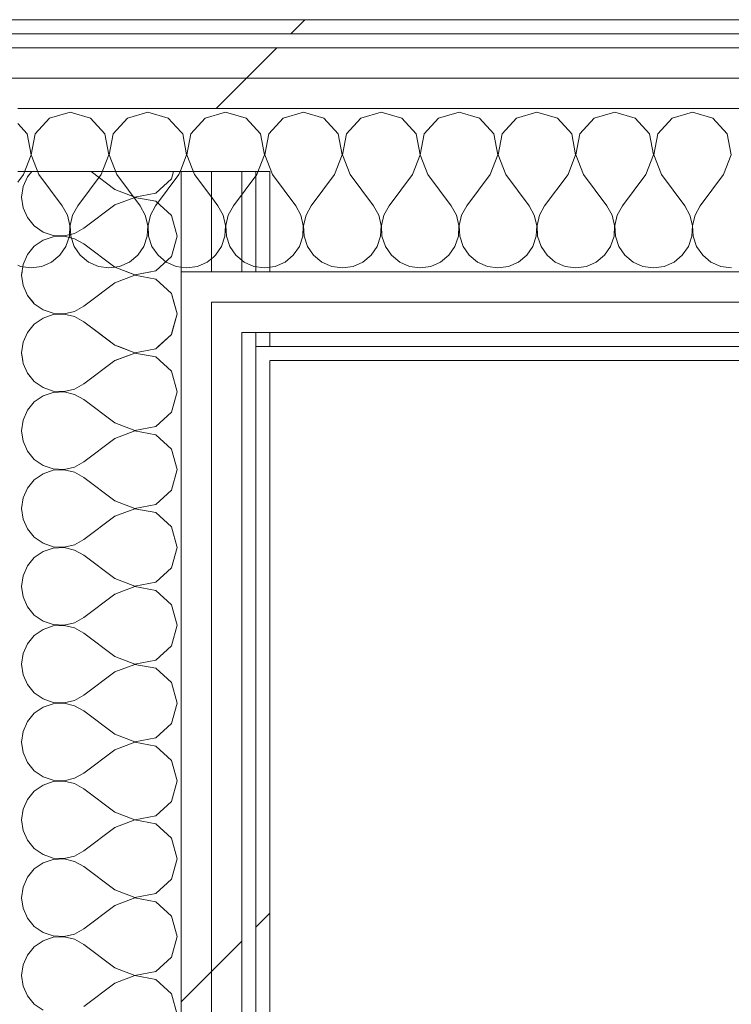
# Model space of a CAD drawing. Header units: millimetres. Extents: x -28277 to 305935, y -19284 to 4746.
# Tile 244 of 256: x 187093 to 187398, y -12346 to -11924. Entities that reach past the tile are written whole.
import ezdxf

# ---------------------------------------------------------------- set-up
doc = ezdxf.new("R2010")
doc.units = ezdxf.units.MM
doc.header["$MEASUREMENT"] = 0
doc.linetypes.add('Wipeout_Contour', pattern=[1000, 0, -1000])
doc.layers.add('Nuevo_08_E_Envans secs', color=7, linetype='Continuous')
doc.layers.add('Nuevo_08_E_Envans secs_Pluma_Nº__1', color=7, linetype='Continuous', lineweight=5)
for name, color, linetype, lineweight, true_color in [('Nuevo_08_E_Envans secs_Pluma_Nº__102', 7, 'Continuous', 5, 0xcccccc), ('Nuevo_08_E_Envans secs_Pluma_Nº__171', 171, 'Continuous', 13, 0xaaaaff), ('Nuevo_08_E_Envans secs_Pluma_Nº__177', 7, 'Continuous', 15, 0xf7e046)]:
    doc.layers.add(name, color=color, linetype=linetype, lineweight=lineweight, true_color=true_color)
pattern_1 = [(45, (184431.64, 0), (-367.696, 367.696), [390, -130]), (45, (184431.64, 367.7), (-367.696, 367.696), [390, -130])]

# ---------------------------------------------------------------- blocks, each defined once
blk = doc.blocks.new('*X324', base_point=(184431.64, 0))
at = {"layer": 'Nuevo_08_E_Envans secs_Pluma_Nº__102', "color": 254, "linetype": 'Continuous', "lineweight": 5, "true_color": 0xcccccc}
for p, q in [((187094.41, -12031.98), (187094.22, -12033.33)), ((187094.22, -12033.33), (187094.86, -12037.89)), ((187142.73, -12033.4), (187134.22, -12036.67)), ((187139.37, -12031.98), (187142.73, -12033.27)), ((187142.73, -12033.27), (187149.55, -12031.98)), ((187151.68, -12035.09), (187142.73, -12033.4)), ((187094.86, -12037.89), (187096.71, -12042.1)), ((187134.22, -12036.67), (187123.14, -12044.98)), ((187158.4, -12041.24), (187151.68, -12035.09)), ((187096.71, -12042.1), (187099.1, -12044.98)), ((187159.46, -12044.98), (187158.4, -12041.24))]:
    blk.add_line(p, q, dxfattribs=at)
blk = doc.blocks.new('*X325', base_point=(184431.64, 0))
at = {"layer": 'Nuevo_08_E_Envans secs_Pluma_Nº__102', "color": 254, "linetype": 'Continuous', "lineweight": 5, "true_color": 0xcccccc}
for p, q in [((187099.1, -12044.98), (187099.65, -12045.64)), ((187099.65, -12045.64), (187103.44, -12048.24)), ((187116.87, -12048.89), (187120.89, -12046.67)), ((187123.14, -12044.98), (187120.89, -12046.67)), ((187160.89, -12050), (187159.46, -12044.98)), ((187103.44, -12051.76), (187099.65, -12054.36)), ((187103.44, -12048.24), (187107.79, -12049.71)), ((187107.79, -12050.29), (187103.44, -12051.76)), ((187107.79, -12049.71), (187112.39, -12049.93)), ((187112.39, -12050.07), (187107.79, -12050.29)), ((187112.39, -12049.93), (187116.87, -12048.89)), ((187116.87, -12051.11), (187112.39, -12050.07)), ((187120.89, -12053.33), (187116.87, -12051.11)), ((187158.62, -12057.98), (187160.89, -12050)), ((187099.65, -12054.36), (187096.71, -12057.9)), ((187127.08, -12057.98), (187120.89, -12053.33)), ((187096.71, -12057.9), (187096.68, -12057.98))]:
    blk.add_line(p, q, dxfattribs=at)
blk = doc.blocks.new('*X326', base_point=(184431.64, 0))
at = {"layer": 'Nuevo_08_E_Envans secs_Pluma_Nº__102', "color": 254, "linetype": 'Continuous', "lineweight": 5, "true_color": 0xcccccc}
for p, q in [((187096.68, -12057.98), (187094.86, -12062.11)), ((187134.22, -12063.33), (187127.08, -12057.98)), ((187152.7, -12063.98), (187158.4, -12058.76)), ((187158.4, -12058.76), (187158.62, -12057.98)), ((187094.86, -12062.11), (187094.6, -12063.98)), ((187134.22, -12063.33), (187135.9, -12063.98))]:
    blk.add_line(p, q, dxfattribs=at)
blk = doc.blocks.new('*X327', base_point=(184431.64, 0))
at = {"layer": 'Nuevo_08_E_Envans secs_Pluma_Nº__102', "color": 254, "linetype": 'Continuous', "lineweight": 5, "true_color": 0xcccccc}
for p, q in [((187094.6, -12063.98), (187094.22, -12066.67)), ((187135.9, -12063.98), (187142.73, -12066.6)), ((187151.68, -12064.91), (187152.7, -12063.98)), ((187094.22, -12066.67), (187094.68, -12069.98)), ((187142.73, -12066.73), (187134.29, -12069.98)), ((187142.73, -12066.6), (187151.68, -12064.91)), ((187151.68, -12068.43), (187142.73, -12066.73)), ((187153.37, -12069.98), (187151.68, -12068.43))]:
    blk.add_line(p, q, dxfattribs=at)
blk = doc.blocks.new('*X329', base_point=(184431.64, 0))
at = {"layer": 'Nuevo_08_E_Envans secs_Pluma_Nº__102', "color": 254, "linetype": 'Continuous', "lineweight": 5, "true_color": 0xcccccc}
for p, q in [((187096.71, -11991.24), (187094.86, -11995.45)), ((187098.59, -11988.98), (187096.71, -11991.24)), ((187134.22, -11996.67), (187123.97, -11988.98)), ((187151.68, -11998.24), (187158.4, -11992.1)), ((187158.4, -11992.1), (187159.29, -11988.98)), ((187094.86, -11995.45), (187094.22, -12000)), ((187134.22, -11996.67), (187142.73, -11999.93)), ((187094.22, -12000), (187094.86, -12004.55)), ((187142.73, -12000.07), (187134.22, -12003.33)), ((187142.73, -11999.93), (187151.68, -11998.24)), ((187151.68, -12001.76), (187142.73, -12000.07)), ((187094.86, -12004.55), (187096.71, -12008.76)), ((187134.22, -12003.33), (187120.89, -12013.33)), ((187158.4, -12007.9), (187151.68, -12001.76)), ((187096.71, -12008.76), (187099.65, -12012.3)), ((187160.89, -12016.67), (187158.4, -12007.9)), ((187099.65, -12012.3), (187103.44, -12014.91)), ((187116.87, -12015.56), (187120.89, -12013.33)), ((187103.44, -12014.91), (187107.79, -12016.38)), ((187107.79, -12016.96), (187103.44, -12018.43)), ((187107.79, -12016.38), (187112.39, -12016.6)), ((187112.39, -12016.73), (187107.79, -12016.96)), ((187112.39, -12016.6), (187116.87, -12015.56)), ((187116.87, -12017.77), (187112.39, -12016.73)), ((187120.89, -12020), (187116.87, -12017.77)), ((187158.4, -12025.43), (187160.89, -12016.67)), ((187099.65, -12021.03), (187096.71, -12024.57)), ((187103.44, -12018.43), (187099.65, -12021.03)), ((187134.22, -12030), (187120.89, -12020)), ((187096.71, -12024.57), (187094.86, -12028.78)), ((187151.68, -12031.57), (187158.4, -12025.43)), ((187094.86, -12028.78), (187094.22, -12033.33)), ((187134.22, -12030), (187142.73, -12033.27)), ((187094.22, -12033.33), (187094.86, -12037.89)), ((187142.73, -12033.4), (187134.22, -12036.67)), ((187142.73, -12033.27), (187151.68, -12031.57)), ((187151.68, -12035.09), (187142.73, -12033.4)), ((187094.86, -12037.89), (187096.71, -12042.1)), ((187134.22, -12036.67), (187120.89, -12046.67)), ((187158.4, -12041.24), (187151.68, -12035.09)), ((187096.71, -12042.1), (187099.65, -12045.64)), ((187160.89, -12050), (187158.4, -12041.24)), ((187099.65, -12045.64), (187103.44, -12048.24)), ((187116.87, -12048.89), (187120.89, -12046.67)), ((187103.44, -12051.76), (187099.65, -12054.36)), ((187103.44, -12048.24), (187107.79, -12049.71)), ((187107.79, -12050.29), (187103.44, -12051.76)), ((187107.79, -12049.71), (187112.39, -12049.93)), ((187112.39, -12050.07), (187107.79, -12050.29)), ((187112.39, -12049.93), (187116.87, -12048.89)), ((187116.87, -12051.11), (187112.39, -12050.07)), ((187120.89, -12053.33), (187116.87, -12051.11)), ((187158.4, -12058.76), (187160.89, -12050)), ((187099.65, -12054.36), (187096.71, -12057.9)), ((187134.22, -12063.33), (187120.89, -12053.33)), ((187096.71, -12057.9), (187094.86, -12062.11)), ((187151.68, -12064.91), (187158.4, -12058.76)), ((187094.86, -12062.11), (187094.22, -12066.67)), ((187134.22, -12063.33), (187142.73, -12066.6)), ((187094.22, -12066.67), (187094.86, -12071.22)), ((187142.73, -12066.73), (187134.22, -12070)), ((187142.73, -12066.6), (187151.68, -12064.91)), ((187151.68, -12068.43), (187142.73, -12066.73)), ((187158.4, -12074.57), (187151.68, -12068.43)), ((187094.86, -12071.22), (187096.71, -12075.43)), ((187134.22, -12070), (187120.89, -12080)), ((187096.71, -12075.43), (187099.65, -12078.97)), ((187160.89, -12083.33), (187158.4, -12074.57)), ((187099.65, -12078.97), (187103.44, -12081.57)), ((187116.87, -12082.23), (187120.89, -12080)), ((187103.44, -12085.09), (187099.65, -12087.7)), ((187103.44, -12081.57), (187107.79, -12083.04)), ((187107.79, -12083.62), (187103.44, -12085.09)), ((187107.79, -12083.04), (187112.39, -12083.27)), ((187112.39, -12083.4), (187107.79, -12083.62)), ((187112.39, -12083.27), (187116.87, -12082.23)), ((187116.87, -12084.44), (187112.39, -12083.4)), ((187120.89, -12086.67), (187116.87, -12084.44)), ((187158.4, -12092.1), (187160.89, -12083.33)), ((187099.65, -12087.7), (187096.71, -12091.24)), ((187134.22, -12096.67), (187120.89, -12086.67)), ((187096.71, -12091.24), (187094.86, -12095.45)), ((187151.68, -12098.24), (187158.4, -12092.1)), ((187094.86, -12095.45), (187094.22, -12100)), ((187134.22, -12096.67), (187142.73, -12099.93)), ((187142.73, -12099.93), (187151.68, -12098.24)), ((187094.22, -12100), (187094.86, -12104.55)), ((187142.73, -12100.07), (187134.22, -12103.33)), ((187151.68, -12101.76), (187142.73, -12100.07)), ((187158.4, -12107.9), (187151.68, -12101.76)), ((187094.86, -12104.55), (187096.71, -12108.76)), ((187134.22, -12103.33), (187120.89, -12113.33)), ((187096.71, -12108.76), (187099.65, -12112.3)), ((187160.89, -12116.67), (187158.4, -12107.9)), ((187099.65, -12112.3), (187103.44, -12114.91)), ((187103.44, -12114.91), (187107.79, -12116.38)), ((187116.87, -12115.56), (187120.89, -12113.33)), ((187103.44, -12118.43), (187099.65, -12121.03)), ((187107.79, -12116.96), (187103.44, -12118.43)), ((187107.79, -12116.38), (187112.39, -12116.6)), ((187112.39, -12116.73), (187107.79, -12116.96)), ((187112.39, -12116.6), (187116.87, -12115.56)), ((187116.87, -12117.77), (187112.39, -12116.73)), ((187120.89, -12120), (187116.87, -12117.77)), ((187158.4, -12125.43), (187160.89, -12116.67)), ((187099.65, -12121.03), (187096.71, -12124.57)), ((187134.22, -12130), (187120.89, -12120)), ((187096.71, -12124.57), (187094.86, -12128.78)), ((187151.68, -12131.57), (187158.4, -12125.43)), ((187094.86, -12128.78), (187094.22, -12133.33)), ((187134.22, -12130), (187142.73, -12133.27)), ((187142.73, -12133.27), (187151.68, -12131.57)), ((187094.22, -12133.33), (187094.86, -12137.89)), ((187142.73, -12133.4), (187134.22, -12136.67)), ((187151.68, -12135.09), (187142.73, -12133.4)), ((187158.4, -12141.24), (187151.68, -12135.09)), ((187094.86, -12137.89), (187096.71, -12142.1)), ((187134.22, -12136.67), (187120.89, -12146.67)), ((187096.71, -12142.1), (187099.65, -12145.64)), ((187160.89, -12150), (187158.4, -12141.24)), ((187099.65, -12145.64), (187103.44, -12148.24)), ((187103.44, -12148.24), (187107.79, -12149.71)), ((187112.39, -12149.93), (187116.87, -12148.89)), ((187116.87, -12148.89), (187120.89, -12146.67)), ((187103.44, -12151.76), (187099.65, -12154.36)), ((187107.79, -12150.29), (187103.44, -12151.76)), ((187107.79, -12149.71), (187112.39, -12149.93)), ((187112.39, -12150.07), (187107.79, -12150.29)), ((187116.87, -12151.11), (187112.39, -12150.07)), ((187120.89, -12153.33), (187116.87, -12151.11)), ((187158.4, -12158.76), (187160.89, -12150)), ((187099.65, -12154.36), (187096.71, -12157.9)), ((187134.22, -12163.33), (187120.89, -12153.33)), ((187096.71, -12157.9), (187094.86, -12162.11)), ((187151.68, -12164.91), (187158.4, -12158.76)), ((187094.86, -12162.11), (187094.22, -12166.67)), ((187134.22, -12163.33), (187142.73, -12166.6)), ((187142.73, -12166.6), (187151.68, -12164.91)), ((187094.22, -12166.67), (187094.86, -12171.22)), ((187134.22, -12170), (187120.89, -12180)), ((187142.73, -12166.73), (187134.22, -12170)), ((187151.68, -12168.43), (187142.73, -12166.73)), ((187158.4, -12174.57), (187151.68, -12168.43)), ((187094.86, -12171.22), (187096.71, -12175.43)), ((187096.71, -12175.43), (187099.65, -12178.97)), ((187160.89, -12183.33), (187158.4, -12174.57)), ((187099.65, -12178.97), (187103.44, -12181.57)), ((187103.44, -12181.57), (187107.79, -12183.04)), ((187112.39, -12183.27), (187116.87, -12182.23)), ((187116.87, -12182.23), (187120.89, -12180)), ((187103.44, -12185.09), (187099.65, -12187.7)), ((187107.79, -12183.62), (187103.44, -12185.09)), ((187107.79, -12183.04), (187112.39, -12183.27)), ((187112.39, -12183.4), (187107.79, -12183.62)), ((187116.87, -12184.44), (187112.39, -12183.4)), ((187120.89, -12186.67), (187116.87, -12184.44)), ((187134.22, -12196.67), (187120.89, -12186.67)), ((187158.4, -12192.1), (187160.89, -12183.33)), ((187099.65, -12187.7), (187096.71, -12191.24)), ((187096.71, -12191.24), (187094.86, -12195.45)), ((187151.68, -12198.24), (187158.4, -12192.1)), ((187094.86, -12195.45), (187094.22, -12200)), ((187134.22, -12196.67), (187142.73, -12199.93)), ((187142.73, -12199.93), (187151.68, -12198.24)), ((187094.22, -12200), (187094.86, -12204.55)), ((187134.22, -12203.33), (187120.89, -12213.33)), ((187142.73, -12200.07), (187134.22, -12203.33)), ((187151.68, -12201.76), (187142.73, -12200.07)), ((187158.4, -12207.9), (187151.68, -12201.76)), ((187094.86, -12204.55), (187096.71, -12208.76)), ((187160.89, -12216.67), (187158.4, -12207.9)), ((187096.71, -12208.76), (187099.65, -12212.3)), ((187099.65, -12212.3), (187103.44, -12214.91)), ((187103.44, -12214.91), (187107.79, -12216.38)), ((187107.79, -12216.38), (187112.39, -12216.6)), ((187112.39, -12216.6), (187116.87, -12215.56)), ((187116.87, -12215.56), (187120.89, -12213.33)), ((187103.44, -12218.43), (187099.65, -12221.03)), ((187107.79, -12216.96), (187103.44, -12218.43)), ((187112.39, -12216.73), (187107.79, -12216.96)), ((187116.87, -12217.77), (187112.39, -12216.73)), ((187120.89, -12220), (187116.87, -12217.77)), ((187134.22, -12230), (187120.89, -12220)), ((187158.4, -12225.43), (187160.89, -12216.67)), ((187096.71, -12224.57), (187094.86, -12228.78)), ((187099.65, -12221.03), (187096.71, -12224.57)), ((187094.86, -12228.78), (187094.22, -12233.33)), ((187151.68, -12231.57), (187158.4, -12225.43)), ((187134.22, -12230), (187142.73, -12233.27)), ((187142.73, -12233.27), (187151.68, -12231.57)), ((187094.22, -12233.33), (187094.86, -12237.89)), ((187134.22, -12236.67), (187120.89, -12246.67)), ((187142.73, -12233.4), (187134.22, -12236.67)), ((187151.68, -12235.09), (187142.73, -12233.4)), ((187158.4, -12241.24), (187151.68, -12235.09)), ((187094.86, -12237.89), (187096.71, -12242.1)), ((187160.89, -12250), (187158.4, -12241.24)), ((187096.71, -12242.1), (187099.65, -12245.64)), ((187099.65, -12245.64), (187103.44, -12248.24)), ((187103.44, -12248.24), (187107.79, -12249.71)), ((187107.79, -12249.71), (187112.39, -12249.93)), ((187112.39, -12250.07), (187107.79, -12250.29)), ((187112.39, -12249.93), (187116.87, -12248.89)), ((187116.87, -12251.11), (187112.39, -12250.07)), ((187116.87, -12248.89), (187120.89, -12246.67)), ((187158.4, -12258.76), (187160.89, -12250)), ((187103.44, -12251.76), (187099.65, -12254.36)), ((187107.79, -12250.29), (187103.44, -12251.76)), ((187120.89, -12253.33), (187116.87, -12251.11)), ((187134.22, -12263.33), (187120.89, -12253.33)), ((187096.71, -12257.9), (187094.86, -12262.11)), ((187099.65, -12254.36), (187096.71, -12257.9)), ((187094.86, -12262.11), (187094.22, -12266.67)), ((187151.68, -12264.91), (187158.4, -12258.76)), ((187094.22, -12266.67), (187094.86, -12271.22)), ((187134.22, -12263.33), (187142.73, -12266.6)), ((187142.73, -12266.73), (187134.22, -12270)), ((187142.73, -12266.6), (187151.68, -12264.91)), ((187151.68, -12268.43), (187142.73, -12266.73)), ((187134.22, -12270), (187120.89, -12280)), ((187158.4, -12274.57), (187151.68, -12268.43)), ((187094.86, -12271.22), (187096.71, -12275.43)), ((187096.71, -12275.43), (187099.65, -12278.97)), ((187160.89, -12283.33), (187158.4, -12274.57)), ((187099.65, -12278.97), (187103.44, -12281.57)), ((187103.44, -12281.57), (187107.79, -12283.04)), ((187107.79, -12283.62), (187103.44, -12285.09)), ((187107.79, -12283.04), (187112.39, -12283.27)), ((187112.39, -12283.4), (187107.79, -12283.62)), ((187112.39, -12283.27), (187116.87, -12282.23)), ((187116.87, -12284.44), (187112.39, -12283.4)), ((187116.87, -12282.23), (187120.89, -12280)), ((187158.4, -12292.1), (187160.89, -12283.33)), ((187099.65, -12287.7), (187096.71, -12291.24)), ((187103.44, -12285.09), (187099.65, -12287.7)), ((187120.89, -12286.67), (187116.87, -12284.44)), ((187134.22, -12296.67), (187120.89, -12286.67)), ((187096.71, -12291.24), (187094.86, -12295.45)), ((187151.68, -12298.24), (187158.4, -12292.1)), ((187094.86, -12295.45), (187094.22, -12300)), ((187094.22, -12300), (187094.86, -12304.55)), ((187134.22, -12296.67), (187142.73, -12299.93)), ((187142.73, -12300.07), (187134.22, -12303.33)), ((187142.73, -12299.93), (187151.68, -12298.24)), ((187151.68, -12301.76), (187142.73, -12300.07)), ((187094.86, -12304.55), (187096.71, -12308.76)), ((187134.22, -12303.33), (187120.89, -12313.33)), ((187158.4, -12307.9), (187151.68, -12301.76)), ((187096.71, -12308.76), (187099.65, -12312.3)), ((187160.89, -12316.67), (187158.4, -12307.9)), ((187099.65, -12312.3), (187103.44, -12314.91)), ((187116.87, -12315.56), (187120.89, -12313.33)), ((187103.44, -12314.91), (187107.79, -12316.38)), ((187107.79, -12316.96), (187103.44, -12318.43)), ((187107.79, -12316.38), (187112.39, -12316.6)), ((187112.39, -12316.73), (187107.79, -12316.96)), ((187112.39, -12316.6), (187116.87, -12315.56)), ((187116.87, -12317.77), (187112.39, -12316.73)), ((187158.4, -12325.43), (187160.89, -12316.67)), ((187099.65, -12321.03), (187096.71, -12324.57)), ((187103.44, -12318.43), (187099.65, -12321.03)), ((187120.89, -12320), (187116.87, -12317.77)), ((187134.22, -12330), (187120.89, -12320)), ((187096.71, -12324.57), (187094.86, -12328.78)), ((187151.68, -12331.57), (187158.4, -12325.43)), ((187094.86, -12328.78), (187094.22, -12333.33)), ((187134.22, -12330), (187142.73, -12333.27)), ((187094.22, -12333.33), (187094.86, -12337.89)), ((187142.73, -12333.4), (187134.22, -12336.67)), ((187142.73, -12333.27), (187151.68, -12331.57)), ((187151.68, -12335.09), (187142.73, -12333.4)), ((187094.86, -12337.89), (187096.71, -12342.1)), ((187134.22, -12336.67), (187120.89, -12346.67)), ((187158.4, -12341.24), (187151.68, -12335.09)), ((187096.71, -12342.1), (187099.65, -12345.64)), ((187160.89, -12350), (187158.4, -12341.24)), ((187099.65, -12345.64), (187103.44, -12348.24))]:
    blk.add_line(p, q, dxfattribs=at)
blk = doc.blocks.new('Muro_118_7', base_point=(187054.56, -17276.98))
at = {"layer": 'Nuevo_08_E_Envans secs', "color": 7, "lineweight": 20}
for name in ['*X324', '*X326', '*X327']:
    blk.add_blockref(name, (184431.64, 0), dxfattribs=at)
at = {"color": 254, "linetype": 'Wipeout_Contour', "lineweight": 0, "ltscale": 750406.970185}
blk.add_wipeout([(187200.56, -11988.98), (187194.56, -11988.98), (187194.56, -12619.14), (187200.56, -12619.14)], dxfattribs=at).dxf.layer = 'Nuevo_08_E_Envans secs'
at = {"color": 254, "linetype": 'Wipeout_Contour', "lineweight": 0, "ltscale": 750226.56573}
blk.add_wipeout([(187162.56, -12057.98), (187175.56, -12057.98), (187175.56, -12044.98), (187162.56, -12044.98)], dxfattribs=at).dxf.layer = 'Nuevo_08_E_Envans secs'
at = {"layer": 'Nuevo_08_E_Envans secs_Pluma_Nº__171', "linetype": 'Continuous', "lineweight": 13, "true_color": 0xaaaaff}
h = blk.add_hatch(dxfattribs=at)
h.set_pattern_fill('Panellat_HPL_0007', color=161, style=0, pattern_type=2)
h.set_pattern_definition(pattern_1)
h.paths.add_polyline_path([(187200.56, -11988.98), (187194.56, -11988.98), (187194.56, -12619.14), (187200.56, -12619.14)])
at = {"layer": 'Nuevo_08_E_Envans secs_Pluma_Nº__177', "linetype": 'Continuous', "lineweight": 15, "true_color": 0xf7e046}
h = blk.add_hatch(dxfattribs=at)
h.set_pattern_fill('Panellat_HPL_0007', color=53, style=0, pattern_type=2)
h.set_pattern_definition(pattern_1)
h.paths.add_polyline_path([(187162.56, -12057.98), (187175.56, -12057.98), (187175.56, -12044.98), (187162.56, -12044.98)])
at = {"layer": 'Nuevo_08_E_Envans secs_Pluma_Nº__1', "color": 7, "linetype": 'Continuous', "lineweight": 5}
for p, q in [((187194.56, -12619.14), (187194.56, -11988.98)), ((187194.56, -12069.98), (187194.56, -12063.98))]:
    blk.add_line(p, q, dxfattribs=at)
at = {"layer": 'Nuevo_08_E_Envans secs_Pluma_Nº__1', "color": 7, "linetype": 'Continuous', "lineweight": 5, "flags": 128}
for points in [[(187200.56, -11988.98), (187194.56, -11988.98)], [(187200.56, -12619.14), (187200.56, -11988.98)]]:
    blk.add_lwpolyline(points, dxfattribs=at)
at = {"layer": 'Nuevo_08_E_Envans secs', "color": 7, "lineweight": 20}
blk.add_blockref('*X325', (184431.64, 0), dxfattribs=at)
at = {"color": 254, "linetype": 'Wipeout_Contour', "lineweight": 0, "ltscale": 750280.900408}
blk.add_wipeout([(187175.56, -12063.98), (187188.56, -12063.98), (187188.56, -12057.98), (187175.56, -12057.98)], dxfattribs=at).dxf.layer = 'Nuevo_08_E_Envans secs'
at = {"layer": 'Nuevo_08_E_Envans secs_Pluma_Nº__177', "linetype": 'Continuous', "lineweight": 15, "true_color": 0xf7e046}
h = blk.add_hatch(dxfattribs=at)
h.set_pattern_fill('Panellat_HPL_0007', color=53, style=0, pattern_type=2)
h.set_pattern_definition(pattern_1)
h.paths.add_polyline_path([(187175.56, -12063.98), (187188.56, -12063.98), (187188.56, -12057.98), (187175.56, -12057.98)])
at = {"color": 254, "linetype": 'Wipeout_Contour', "lineweight": 0, "ltscale": 750229.008028}
blk.add_wipeout([(187162.56, -12063.98), (187175.56, -12063.98), (187175.56, -12057.98), (187162.56, -12057.98)], dxfattribs=at).dxf.layer = 'Nuevo_08_E_Envans secs'
at = {"layer": 'Nuevo_08_E_Envans secs_Pluma_Nº__177', "linetype": 'Continuous', "lineweight": 15, "true_color": 0xf7e046}
h = blk.add_hatch(dxfattribs=at)
h.set_pattern_fill('Panellat_HPL_0007', color=53, style=0, pattern_type=2)
h.set_pattern_definition(pattern_1)
h.paths.add_polyline_path([(187162.56, -12063.98), (187175.56, -12063.98), (187175.56, -12057.98), (187162.56, -12057.98)])
at = {"color": 254, "linetype": 'Wipeout_Contour', "lineweight": 0, "ltscale": 750282.444018}
blk.add_wipeout([(187175.56, -12069.98), (187188.56, -12069.98), (187188.56, -12063.98), (187175.56, -12063.98)], dxfattribs=at).dxf.layer = 'Nuevo_08_E_Envans secs'
at = {"layer": 'Nuevo_08_E_Envans secs_Pluma_Nº__177', "linetype": 'Continuous', "lineweight": 15, "true_color": 0xf7e046}
h = blk.add_hatch(dxfattribs=at)
h.set_pattern_fill('Panellat_HPL_0007', color=53, style=0, pattern_type=2)
h.set_pattern_definition(pattern_1)
h.paths.add_polyline_path([(187175.56, -12069.98), (187188.56, -12069.98), (187188.56, -12063.98), (187175.56, -12063.98)])
at = {"color": 254, "linetype": 'Wipeout_Contour', "lineweight": 0, "ltscale": 750230.551744}
blk.add_wipeout([(187162.56, -12069.98), (187175.56, -12069.98), (187175.56, -12063.98), (187162.56, -12063.98)], dxfattribs=at).dxf.layer = 'Nuevo_08_E_Envans secs'
at = {"layer": 'Nuevo_08_E_Envans secs_Pluma_Nº__177', "linetype": 'Continuous', "lineweight": 15, "true_color": 0xf7e046}
h = blk.add_hatch(dxfattribs=at)
h.set_pattern_fill('Panellat_HPL_0007', color=53, style=0, pattern_type=2)
h.set_pattern_definition(pattern_1)
h.paths.add_polyline_path([(187162.56, -12069.98), (187175.56, -12069.98), (187175.56, -12063.98), (187162.56, -12063.98)])
at = {"color": 254, "linetype": 'Wipeout_Contour', "lineweight": 0, "ltscale": 750345.103778}
blk.add_wipeout([(187188.56, -11988.98), (187175.56, -11988.98), (187175.56, -12619.14), (187188.56, -12619.14)], dxfattribs=at).dxf.layer = 'Nuevo_08_E_Envans secs'
at = {"layer": 'Nuevo_08_E_Envans secs_Pluma_Nº__177', "linetype": 'Continuous', "lineweight": 15, "true_color": 0xf7e046}
h = blk.add_hatch(dxfattribs=at)
h.set_pattern_fill('Panellat_HPL_0007', color=53, style=0, pattern_type=2)
h.set_pattern_definition(pattern_1)
h.paths.add_polyline_path([(187188.56, -11988.98), (187175.56, -11988.98), (187175.56, -12619.14), (187188.56, -12619.14)])
at = {"layer": 'Nuevo_08_E_Envans secs_Pluma_Nº__1', "color": 7, "linetype": 'Continuous', "lineweight": 5}
for p, q in [((187188.56, -12619.14), (187188.56, -11988.98)), ((187188.56, -12063.98), (187188.56, -12057.98)), ((187188.56, -12069.98), (187188.56, -12063.98))]:
    blk.add_line(p, q, dxfattribs=at)
at = {"layer": 'Nuevo_08_E_Envans secs_Pluma_Nº__1', "color": 7, "linetype": 'Continuous', "lineweight": 5, "flags": 128}
blk.add_lwpolyline([(187194.56, -11988.98), (187188.56, -11988.98)], dxfattribs=at)
at = {"color": 254, "linetype": 'Wipeout_Contour', "lineweight": 0, "ltscale": 750293.215867}
blk.add_wipeout([(187175.56, -11988.98), (187162.56, -11988.98), (187162.56, -12619.14), (187175.56, -12619.14)], dxfattribs=at).dxf.layer = 'Nuevo_08_E_Envans secs'
at = {"layer": 'Nuevo_08_E_Envans secs_Pluma_Nº__177', "linetype": 'Continuous', "lineweight": 15, "true_color": 0xf7e046}
h = blk.add_hatch(dxfattribs=at)
h.set_pattern_fill('Panellat_HPL_0007', color=53, style=0, pattern_type=2)
h.set_pattern_definition(pattern_1)
h.paths.add_polyline_path([(187175.56, -11988.98), (187162.56, -11988.98), (187162.56, -12619.14), (187175.56, -12619.14)])
at = {"layer": 'Nuevo_08_E_Envans secs_Pluma_Nº__1', "color": 7, "linetype": 'Continuous', "lineweight": 5}
for p, q in [((187162.56, -12619.14), (187162.56, -11988.98)), ((187175.56, -12619.14), (187175.56, -11988.98)), ((187162.56, -12044.98), (187162.56, -12031.98)), ((187162.56, -12057.98), (187162.56, -12044.98)), ((187175.56, -12057.98), (187175.56, -12044.98)), ((187162.56, -12063.98), (187162.56, -12057.98)), ((187175.56, -12063.98), (187175.56, -12057.98)), ((187162.56, -12069.98), (187162.56, -12063.98)), ((187175.56, -12069.98), (187175.56, -12063.98))]:
    blk.add_line(p, q, dxfattribs=at)
at = {"layer": 'Nuevo_08_E_Envans secs_Pluma_Nº__1', "color": 7, "linetype": 'Continuous', "lineweight": 5, "flags": 128}
for points in [[(187162.56, -11988.98), (187092.56, -11988.98)], [(187175.56, -11988.98), (187162.56, -11988.98)], [(187188.56, -11988.98), (187175.56, -11988.98)]]:
    blk.add_lwpolyline(points, dxfattribs=at)
at = {"layer": 'Nuevo_08_E_Envans secs', "color": 7, "lineweight": 20}
blk.add_blockref('*X329', (184431.64, 0), dxfattribs=at)
blk = doc.blocks.new('*X619', base_point=(184431.64, 0))
at = {"layer": 'Nuevo_08_E_Envans secs_Pluma_Nº__102', "color": 254, "linetype": 'Continuous', "lineweight": 5, "true_color": 0xcccccc}
for p, q in [((187172.88, -11966.13), (187166.74, -11972.86)), ((187181.64, -11963.64), (187172.88, -11966.13)), ((187190.41, -11966.13), (187181.64, -11963.64)), ((187196.55, -11972.86), (187190.41, -11966.13)), ((187206.21, -11966.13), (187200.07, -11972.86)), ((187214.98, -11963.64), (187206.21, -11966.13)), ((187223.74, -11966.13), (187214.98, -11963.64)), ((187229.88, -11972.86), (187223.74, -11966.13)), ((187239.55, -11966.13), (187233.4, -11972.86)), ((187248.31, -11963.64), (187239.55, -11966.13)), ((187257.07, -11966.13), (187248.31, -11963.64)), ((187263.22, -11972.86), (187257.07, -11966.13)), ((187272.88, -11966.13), (187266.74, -11972.86)), ((187281.64, -11963.64), (187272.88, -11966.13)), ((187290.41, -11966.13), (187281.64, -11963.64)), ((187296.55, -11972.86), (187290.41, -11966.13)), ((187306.21, -11966.13), (187300.07, -11972.86)), ((187314.98, -11963.64), (187306.21, -11966.13)), ((187323.74, -11966.13), (187314.98, -11963.64)), ((187329.88, -11972.86), (187323.74, -11966.13)), ((187339.55, -11966.13), (187333.4, -11972.86)), ((187348.31, -11963.64), (187339.55, -11966.13)), ((187357.07, -11966.13), (187348.31, -11963.64)), ((187363.22, -11972.86), (187357.07, -11966.13)), ((187372.88, -11966.13), (187366.74, -11972.86)), ((187381.64, -11963.64), (187372.88, -11966.13)), ((187390.41, -11966.13), (187381.64, -11963.64)), ((187396.55, -11972.86), (187390.41, -11966.13)), ((187163.22, -11972.86), (187162.56, -11972.13)), ((187164.91, -11981.81), (187163.22, -11972.86)), ((187166.74, -11972.86), (187165.04, -11981.81)), ((187198.24, -11981.81), (187196.55, -11972.86)), ((187200.07, -11972.86), (187198.38, -11981.81)), ((187231.58, -11981.81), (187229.88, -11972.86)), ((187233.4, -11972.86), (187231.71, -11981.81)), ((187264.91, -11981.81), (187263.22, -11972.86)), ((187266.74, -11972.86), (187265.04, -11981.81)), ((187298.24, -11981.81), (187296.55, -11972.86)), ((187300.07, -11972.86), (187298.38, -11981.81)), ((187331.58, -11981.81), (187329.88, -11972.86)), ((187333.4, -11972.86), (187331.71, -11981.81)), ((187364.91, -11981.81), (187363.22, -11972.86)), ((187366.74, -11972.86), (187365.04, -11981.81)), ((187398.24, -11981.81), (187396.55, -11972.86)), ((187162.56, -11987.93), (187164.91, -11981.81)), ((187165.04, -11981.81), (187168.31, -11990.31)), ((187194.98, -11990.31), (187198.24, -11981.81)), ((187198.38, -11981.81), (187201.64, -11990.31)), ((187228.31, -11990.31), (187231.58, -11981.81)), ((187231.71, -11981.81), (187234.98, -11990.31)), ((187261.64, -11990.31), (187264.91, -11981.81)), ((187265.04, -11981.81), (187268.31, -11990.31)), ((187294.98, -11990.31), (187298.24, -11981.81)), ((187298.38, -11981.81), (187301.64, -11990.31)), ((187328.31, -11990.31), (187331.58, -11981.81)), ((187331.71, -11981.81), (187334.98, -11990.31)), ((187361.64, -11990.31), (187364.91, -11981.81)), ((187365.04, -11981.81), (187368.31, -11990.31)), ((187394.98, -11990.31), (187398.24, -11981.81)), ((187168.31, -11990.31), (187178.31, -12003.64)), ((187194.98, -11990.31), (187184.98, -12003.64)), ((187201.64, -11990.31), (187211.64, -12003.64)), ((187228.31, -11990.31), (187218.31, -12003.64)), ((187234.98, -11990.31), (187244.98, -12003.64)), ((187261.64, -11990.31), (187251.64, -12003.64)), ((187268.31, -11990.31), (187278.31, -12003.64)), ((187294.98, -11990.31), (187284.98, -12003.64)), ((187301.64, -11990.31), (187311.64, -12003.64)), ((187328.31, -11990.31), (187318.31, -12003.64)), ((187334.98, -11990.31), (187344.98, -12003.64)), ((187361.64, -11990.31), (187351.64, -12003.64)), ((187368.31, -11990.31), (187378.31, -12003.64)), ((187394.98, -11990.31), (187384.98, -12003.64)), ((187180.54, -12007.67), (187178.31, -12003.64)), ((187184.98, -12003.64), (187182.75, -12007.67)), ((187213.87, -12007.67), (187211.64, -12003.64)), ((187218.31, -12003.64), (187216.08, -12007.67)), ((187247.2, -12007.67), (187244.98, -12003.64)), ((187251.64, -12003.64), (187249.42, -12007.67)), ((187280.54, -12007.67), (187278.31, -12003.64)), ((187284.98, -12003.64), (187282.75, -12007.67)), ((187313.87, -12007.67), (187311.64, -12003.64)), ((187318.31, -12003.64), (187316.08, -12007.67)), ((187347.2, -12007.67), (187344.98, -12003.64)), ((187351.64, -12003.64), (187349.42, -12007.67)), ((187380.54, -12007.67), (187378.31, -12003.64)), ((187384.98, -12003.64), (187382.75, -12007.67)), ((187181.58, -12012.15), (187180.54, -12007.67)), ((187182.75, -12007.67), (187181.71, -12012.15)), ((187214.91, -12012.15), (187213.87, -12007.67)), ((187216.08, -12007.67), (187215.04, -12012.15)), ((187248.24, -12012.15), (187247.2, -12007.67)), ((187249.42, -12007.67), (187248.38, -12012.15)), ((187281.58, -12012.15), (187280.54, -12007.67)), ((187282.75, -12007.67), (187281.71, -12012.15)), ((187314.91, -12012.15), (187313.87, -12007.67)), ((187316.08, -12007.67), (187315.04, -12012.15)), ((187348.24, -12012.15), (187347.2, -12007.67)), ((187349.42, -12007.67), (187348.38, -12012.15)), ((187381.58, -12012.15), (187380.54, -12007.67)), ((187382.75, -12007.67), (187381.71, -12012.15)), ((187181.35, -12016.74), (187181.58, -12012.15)), ((187181.71, -12012.15), (187181.93, -12016.74)), ((187214.69, -12016.74), (187214.91, -12012.15)), ((187215.04, -12012.15), (187215.27, -12016.74)), ((187248.02, -12016.74), (187248.24, -12012.15)), ((187248.38, -12012.15), (187248.6, -12016.74)), ((187281.35, -12016.74), (187281.58, -12012.15)), ((187281.71, -12012.15), (187281.93, -12016.74)), ((187314.69, -12016.74), (187314.91, -12012.15)), ((187315.04, -12012.15), (187315.27, -12016.74)), ((187348.02, -12016.74), (187348.24, -12012.15)), ((187348.38, -12012.15), (187348.6, -12016.74)), ((187381.35, -12016.74), (187381.58, -12012.15)), ((187381.71, -12012.15), (187381.93, -12016.74)), ((187179.88, -12021.1), (187181.35, -12016.74)), ((187181.93, -12016.74), (187183.4, -12021.1)), ((187213.22, -12021.1), (187214.69, -12016.74)), ((187215.27, -12016.74), (187216.74, -12021.1)), ((187246.55, -12021.1), (187248.02, -12016.74)), ((187248.6, -12016.74), (187250.07, -12021.1)), ((187279.88, -12021.1), (187281.35, -12016.74)), ((187281.93, -12016.74), (187283.4, -12021.1)), ((187313.22, -12021.1), (187314.69, -12016.74)), ((187315.27, -12016.74), (187316.74, -12021.1)), ((187346.55, -12021.1), (187348.02, -12016.74)), ((187348.6, -12016.74), (187350.07, -12021.1)), ((187379.88, -12021.1), (187381.35, -12016.74)), ((187381.93, -12016.74), (187383.4, -12021.1)), ((187177.28, -12024.89), (187179.88, -12021.1)), ((187183.4, -12021.1), (187186.01, -12024.89)), ((187210.61, -12024.89), (187213.22, -12021.1)), ((187216.74, -12021.1), (187219.34, -12024.89)), ((187243.95, -12024.89), (187246.55, -12021.1)), ((187250.07, -12021.1), (187252.67, -12024.89)), ((187277.28, -12024.89), (187279.88, -12021.1)), ((187283.4, -12021.1), (187286.01, -12024.89)), ((187310.61, -12024.89), (187313.22, -12021.1)), ((187316.74, -12021.1), (187319.34, -12024.89)), ((187343.95, -12024.89), (187346.55, -12021.1)), ((187350.07, -12021.1), (187352.67, -12024.89)), ((187377.28, -12024.89), (187379.88, -12021.1)), ((187383.4, -12021.1), (187386.01, -12024.89)), ((187173.74, -12027.82), (187177.28, -12024.89)), ((187186.01, -12024.89), (187189.55, -12027.82)), ((187207.07, -12027.82), (187210.61, -12024.89)), ((187219.34, -12024.89), (187222.88, -12027.82)), ((187240.41, -12027.82), (187243.95, -12024.89)), ((187252.67, -12024.89), (187256.21, -12027.82)), ((187273.74, -12027.82), (187277.28, -12024.89)), ((187286.01, -12024.89), (187289.55, -12027.82)), ((187307.07, -12027.82), (187310.61, -12024.89)), ((187319.34, -12024.89), (187322.88, -12027.82)), ((187340.41, -12027.82), (187343.95, -12024.89)), ((187352.67, -12024.89), (187356.21, -12027.82)), ((187373.74, -12027.82), (187377.28, -12024.89)), ((187386.01, -12024.89), (187389.55, -12027.82)), ((187162.56, -12029.97), (187164.98, -12030.31)), ((187164.98, -12030.31), (187169.53, -12029.67)), ((187169.53, -12029.67), (187173.74, -12027.82)), ((187189.55, -12027.82), (187193.76, -12029.67)), ((187193.76, -12029.67), (187198.31, -12030.31)), ((187198.31, -12030.31), (187202.86, -12029.67)), ((187202.86, -12029.67), (187207.07, -12027.82)), ((187222.88, -12027.82), (187227.09, -12029.67)), ((187227.09, -12029.67), (187231.64, -12030.31)), ((187231.64, -12030.31), (187236.2, -12029.67)), ((187236.2, -12029.67), (187240.41, -12027.82)), ((187256.21, -12027.82), (187260.42, -12029.67)), ((187260.42, -12029.67), (187264.98, -12030.31)), ((187264.98, -12030.31), (187269.53, -12029.67)), ((187269.53, -12029.67), (187273.74, -12027.82)), ((187289.55, -12027.82), (187293.76, -12029.67)), ((187293.76, -12029.67), (187298.31, -12030.31)), ((187298.31, -12030.31), (187302.86, -12029.67)), ((187302.86, -12029.67), (187307.07, -12027.82)), ((187322.88, -12027.82), (187327.09, -12029.67)), ((187327.09, -12029.67), (187331.64, -12030.31)), ((187331.64, -12030.31), (187336.2, -12029.67)), ((187336.2, -12029.67), (187340.41, -12027.82)), ((187356.21, -12027.82), (187360.42, -12029.67)), ((187360.42, -12029.67), (187364.98, -12030.31)), ((187364.98, -12030.31), (187369.53, -12029.67)), ((187369.53, -12029.67), (187373.74, -12027.82)), ((187389.55, -12027.82), (187393.76, -12029.67)), ((187393.76, -12029.67), (187398.31, -12030.31))]:
    blk.add_line(p, q, dxfattribs=at)
blk = doc.blocks.new('*X621', base_point=(184431.64, 0))
at = {"layer": 'Nuevo_08_E_Envans secs_Pluma_Nº__102', "color": 254, "linetype": 'Continuous', "lineweight": 5, "true_color": 0xcccccc}
for p, q in [((187106.21, -11966.13), (187100.07, -11972.86)), ((187114.98, -11963.64), (187106.21, -11966.13)), ((187123.74, -11966.13), (187114.98, -11963.64)), ((187129.88, -11972.86), (187123.74, -11966.13)), ((187139.55, -11966.13), (187133.4, -11972.86)), ((187148.31, -11963.64), (187139.55, -11966.13)), ((187157.07, -11966.13), (187148.31, -11963.64)), ((187162.56, -11972.13), (187157.07, -11966.13)), ((187096.55, -11972.86), (187092.56, -11968.49)), ((187098.24, -11981.81), (187096.55, -11972.86)), ((187100.07, -11972.86), (187098.38, -11981.81)), ((187131.58, -11981.81), (187129.88, -11972.86)), ((187133.4, -11972.86), (187131.71, -11981.81)), ((187094.98, -11990.31), (187098.24, -11981.81)), ((187098.38, -11981.81), (187101.64, -11990.31)), ((187128.31, -11990.31), (187131.58, -11981.81)), ((187131.71, -11981.81), (187134.98, -11990.31)), ((187161.64, -11990.31), (187162.56, -11987.93)), ((187094.98, -11990.31), (187092.56, -11993.54)), ((187101.64, -11990.31), (187111.64, -12003.64)), ((187128.31, -11990.31), (187118.31, -12003.64)), ((187134.98, -11990.31), (187144.98, -12003.64)), ((187161.64, -11990.31), (187151.64, -12003.64)), ((187113.87, -12007.67), (187111.64, -12003.64)), ((187118.31, -12003.64), (187116.08, -12007.67)), ((187147.2, -12007.67), (187144.98, -12003.64)), ((187151.64, -12003.64), (187149.42, -12007.67)), ((187114.91, -12012.15), (187113.87, -12007.67)), ((187116.08, -12007.67), (187115.04, -12012.15)), ((187148.24, -12012.15), (187147.2, -12007.67)), ((187149.42, -12007.67), (187148.38, -12012.15)), ((187114.69, -12016.74), (187114.91, -12012.15)), ((187115.04, -12012.15), (187115.27, -12016.74)), ((187148.02, -12016.74), (187148.24, -12012.15)), ((187148.38, -12012.15), (187148.6, -12016.74)), ((187113.22, -12021.1), (187114.69, -12016.74)), ((187115.27, -12016.74), (187116.74, -12021.1)), ((187146.55, -12021.1), (187148.02, -12016.74)), ((187148.6, -12016.74), (187150.07, -12021.1)), ((187110.61, -12024.89), (187113.22, -12021.1)), ((187116.74, -12021.1), (187119.34, -12024.89)), ((187143.95, -12024.89), (187146.55, -12021.1)), ((187150.07, -12021.1), (187152.67, -12024.89)), ((187107.07, -12027.82), (187110.61, -12024.89)), ((187119.34, -12024.89), (187122.88, -12027.82)), ((187140.41, -12027.82), (187143.95, -12024.89)), ((187152.67, -12024.89), (187156.21, -12027.82)), ((187092.56, -12029.15), (187093.76, -12029.67)), ((187093.76, -12029.67), (187098.31, -12030.31)), ((187098.31, -12030.31), (187102.86, -12029.67)), ((187102.86, -12029.67), (187107.07, -12027.82)), ((187122.88, -12027.82), (187127.09, -12029.67)), ((187127.09, -12029.67), (187131.64, -12030.31)), ((187131.64, -12030.31), (187136.2, -12029.67)), ((187136.2, -12029.67), (187140.41, -12027.82)), ((187156.21, -12027.82), (187160.42, -12029.67)), ((187160.42, -12029.67), (187162.56, -12029.97))]:
    blk.add_line(p, q, dxfattribs=at)
blk = doc.blocks.new('Muro_177_7', base_point=(190513.75, -12069.98))
at = {"color": 254, "linetype": 'Wipeout_Contour', "lineweight": 0, "ltscale": 747605.053685}
blk.add_wipeout([(184801.53, -11923.98), (184801.53, -11929.98), (188239.04, -11929.98), (188239.04, -11923.98)], dxfattribs=at).dxf.layer = 'Nuevo_08_E_Envans secs'
at = {"color": 254, "linetype": 'Wipeout_Contour', "lineweight": 0, "ltscale": 747620.988418}
blk.add_wipeout([(184807.53, -11948.98), (188239.04, -11948.98), (188239.04, -11935.98), (184807.53, -11935.98)], dxfattribs=at).dxf.layer = 'Nuevo_08_E_Envans secs'
at = {"color": 254, "linetype": 'Wipeout_Contour', "lineweight": 0, "ltscale": 752428.978944}
blk.add_wipeout([(188239.04, -12063.98), (187200.56, -12063.98), (187200.56, -12069.98), (188239.04, -12069.98)], dxfattribs=at).dxf.layer = 'Nuevo_08_E_Envans secs'
at = {"layer": 'Nuevo_08_E_Envans secs_Pluma_Nº__171', "linetype": 'Continuous', "lineweight": 13, "true_color": 0xaaaaff}
h = blk.add_hatch(dxfattribs=at)
h.set_pattern_fill('Panellat_HPL_0007', color=161, style=0, pattern_type=2)
h.set_pattern_definition(pattern_1)
h.paths.add_polyline_path([(184801.53, -11923.98), (184801.53, -11929.98), (188239.04, -11929.98), (188239.04, -11923.98)])
h = blk.add_hatch(dxfattribs=at)
h.set_pattern_fill('Panellat_HPL_0007', color=161, style=0, pattern_type=2)
h.set_pattern_definition(pattern_1)
h.paths.add_polyline_path([(188239.04, -12063.98), (187200.56, -12063.98), (187200.56, -12069.98), (188239.04, -12069.98)])
at = {"layer": 'Nuevo_08_E_Envans secs_Pluma_Nº__177', "linetype": 'Continuous', "lineweight": 15, "true_color": 0xf7e046}
h = blk.add_hatch(dxfattribs=at)
h.set_pattern_fill('Panellat_HPL_0007', color=53, style=0, pattern_type=2)
h.set_pattern_definition(pattern_1)
h.paths.add_polyline_path([(184807.53, -11948.98), (188239.04, -11948.98), (188239.04, -11935.98), (184807.53, -11935.98)])
at = {"layer": 'Nuevo_08_E_Envans secs_Pluma_Nº__1', "color": 7, "linetype": 'Continuous', "lineweight": 5}
for p, q in [((188239.04, -11929.98), (184807.53, -11929.98)), ((188239.04, -11935.98), (184807.53, -11935.98))]:
    blk.add_line(p, q, dxfattribs=at)
at = {"layer": 'Nuevo_08_E_Envans secs_Pluma_Nº__1', "color": 7, "linetype": 'Continuous', "lineweight": 5, "flags": 128}
blk.add_lwpolyline([(188239.04, -11923.98), (184795.53, -11923.98)], dxfattribs=at)
at = {"color": 254, "linetype": 'Wipeout_Contour', "lineweight": 0, "ltscale": 747650.258883}
blk.add_wipeout([(184820.53, -11961.98), (188239.04, -11961.98), (188239.04, -11948.98), (184820.53, -11948.98)], dxfattribs=at).dxf.layer = 'Nuevo_08_E_Envans secs'
at = {"color": 254, "linetype": 'Wipeout_Contour', "lineweight": 0, "ltscale": 750344.315591}
blk.add_wipeout([(187194.56, -12069.98), (187200.56, -12069.98), (187200.56, -12063.98), (187194.56, -12063.98)], dxfattribs=at).dxf.layer = 'Nuevo_08_E_Envans secs'
at = {"layer": 'Nuevo_08_E_Envans secs_Pluma_Nº__171', "linetype": 'Continuous', "lineweight": 13, "true_color": 0xaaaaff}
h = blk.add_hatch(dxfattribs=at)
h.set_pattern_fill('Panellat_HPL_0007', color=161, style=0, pattern_type=2)
h.set_pattern_definition(pattern_1)
h.paths.add_polyline_path([(187194.56, -12069.98), (187200.56, -12069.98), (187200.56, -12063.98), (187194.56, -12063.98)])
at = {"layer": 'Nuevo_08_E_Envans secs_Pluma_Nº__177', "linetype": 'Continuous', "lineweight": 15, "true_color": 0xf7e046}
h = blk.add_hatch(dxfattribs=at)
h.set_pattern_fill('Panellat_HPL_0007', color=53, style=0, pattern_type=2)
h.set_pattern_definition(pattern_1)
h.paths.add_polyline_path([(184820.53, -11961.98), (188239.04, -11961.98), (188239.04, -11948.98), (184820.53, -11948.98)])
at = {"layer": 'Nuevo_08_E_Envans secs_Pluma_Nº__1', "color": 7, "linetype": 'Continuous', "lineweight": 5}
for p, q in [((188239.04, -11948.98), (184820.53, -11948.98)), ((187162.56, -11961.98), (187092.56, -11961.98)), ((188239.04, -11961.98), (187162.56, -11961.98)), ((187200.56, -12063.98), (187194.56, -12063.98)), ((187194.56, -12069.98), (187194.56, -12063.98)), ((188239.04, -12063.98), (187200.56, -12063.98))]:
    blk.add_line(p, q, dxfattribs=at)
at = {"layer": 'Nuevo_08_E_Envans secs_Pluma_Nº__1', "color": 7, "linetype": 'Continuous', "lineweight": 5, "flags": 128}
blk.add_lwpolyline([(187200.56, -12069.98), (188239.04, -12069.98)], dxfattribs=at)
at = {"layer": 'Nuevo_08_E_Envans secs', "color": 7, "lineweight": 20}
for name in ['*X621', '*X619']:
    blk.add_blockref(name, (184431.64, 0), dxfattribs=at)
at = {"color": 254, "linetype": 'Wipeout_Contour', "lineweight": 0, "ltscale": 752371.77784}
blk.add_wipeout([(187175.56, -12044.98), (188239.04, -12044.98), (188239.04, -12031.98), (187175.56, -12031.98)], dxfattribs=at).dxf.layer = 'Nuevo_08_E_Envans secs'
at = {"layer": 'Nuevo_08_E_Envans secs_Pluma_Nº__177', "linetype": 'Continuous', "lineweight": 15, "true_color": 0xf7e046}
h = blk.add_hatch(dxfattribs=at)
h.set_pattern_fill('Panellat_HPL_0007', color=53, style=0, pattern_type=2)
h.set_pattern_definition(pattern_1)
h.paths.add_polyline_path([(187175.56, -12044.98), (188239.04, -12044.98), (188239.04, -12031.98), (187175.56, -12031.98)])
at = {"color": 254, "linetype": 'Wipeout_Contour', "lineweight": 0, "ltscale": 750223.226258}
blk.add_wipeout([(187162.56, -12044.98), (187175.56, -12044.98), (187175.56, -12031.98), (187162.56, -12031.98)], dxfattribs=at).dxf.layer = 'Nuevo_08_E_Envans secs'
at = {"color": 254, "linetype": 'Wipeout_Contour', "lineweight": 0, "ltscale": 752401.054066}
blk.add_wipeout([(187188.56, -12057.98), (188239.04, -12057.98), (188239.04, -12044.98), (187188.56, -12044.98)], dxfattribs=at).dxf.layer = 'Nuevo_08_E_Envans secs'
at = {"layer": 'Nuevo_08_E_Envans secs_Pluma_Nº__177', "linetype": 'Continuous', "lineweight": 15, "true_color": 0xf7e046}
h = blk.add_hatch(dxfattribs=at)
h.set_pattern_fill('Panellat_HPL_0007', color=53, style=0, pattern_type=2)
h.set_pattern_definition(pattern_1)
h.paths.add_polyline_path([(187162.56, -12044.98), (187175.56, -12044.98), (187175.56, -12031.98), (187162.56, -12031.98)])
h = blk.add_hatch(dxfattribs=at)
h.set_pattern_fill('Panellat_HPL_0007', color=53, style=0, pattern_type=2)
h.set_pattern_definition(pattern_1)
h.paths.add_polyline_path([(187188.56, -12057.98), (188239.04, -12057.98), (188239.04, -12044.98), (187188.56, -12044.98)])
at = {"layer": 'Nuevo_08_E_Envans secs_Pluma_Nº__1', "color": 7, "linetype": 'Continuous', "lineweight": 5}
for p, q in [((187175.56, -12031.98), (187162.56, -12031.98)), ((187162.56, -12044.98), (187162.56, -12031.98)), ((188239.04, -12031.98), (187175.56, -12031.98)), ((188239.04, -12057.98), (187194.56, -12057.98))]:
    blk.add_line(p, q, dxfattribs=at)
at = {"color": 254, "linetype": 'Wipeout_Contour', "lineweight": 0, "ltscale": 750278.45828}
blk.add_wipeout([(187175.56, -12057.98), (187188.56, -12057.98), (187188.56, -12044.98), (187175.56, -12044.98)], dxfattribs=at).dxf.layer = 'Nuevo_08_E_Envans secs'
at = {"layer": 'Nuevo_08_E_Envans secs_Pluma_Nº__177', "linetype": 'Continuous', "lineweight": 15, "true_color": 0xf7e046}
h = blk.add_hatch(dxfattribs=at)
h.set_pattern_fill('Panellat_HPL_0007', color=53, style=0, pattern_type=2)
h.set_pattern_definition(pattern_1)
h.paths.add_polyline_path([(187175.56, -12057.98), (187188.56, -12057.98), (187188.56, -12044.98), (187175.56, -12044.98)])
at = {"layer": 'Nuevo_08_E_Envans secs_Pluma_Nº__1', "color": 7, "linetype": 'Continuous', "lineweight": 5}
for p, q in [((187188.56, -12044.98), (187175.56, -12044.98)), ((187175.56, -12057.98), (187175.56, -12044.98)), ((188239.04, -12044.98), (187188.56, -12044.98)), ((187194.56, -12057.98), (187188.56, -12057.98)), ((187188.56, -12063.98), (187188.56, -12057.98))]:
    blk.add_line(p, q, dxfattribs=at)

msp = doc.modelspace()

# ---------------------------------------------------------------- block references
at = {"layer": 'Nuevo_08_E_Envans secs', "color": 7, "lineweight": 20}
msp.add_blockref('Muro_118_7', (187054.556, -17276.976), dxfattribs=at)

# ---------------------------------------------------------------- next in the draw order: block references
msp.add_blockref('Muro_177_7', (190513.749, -12069.976), dxfattribs=at)

doc.saveas('drawing.dxf')
